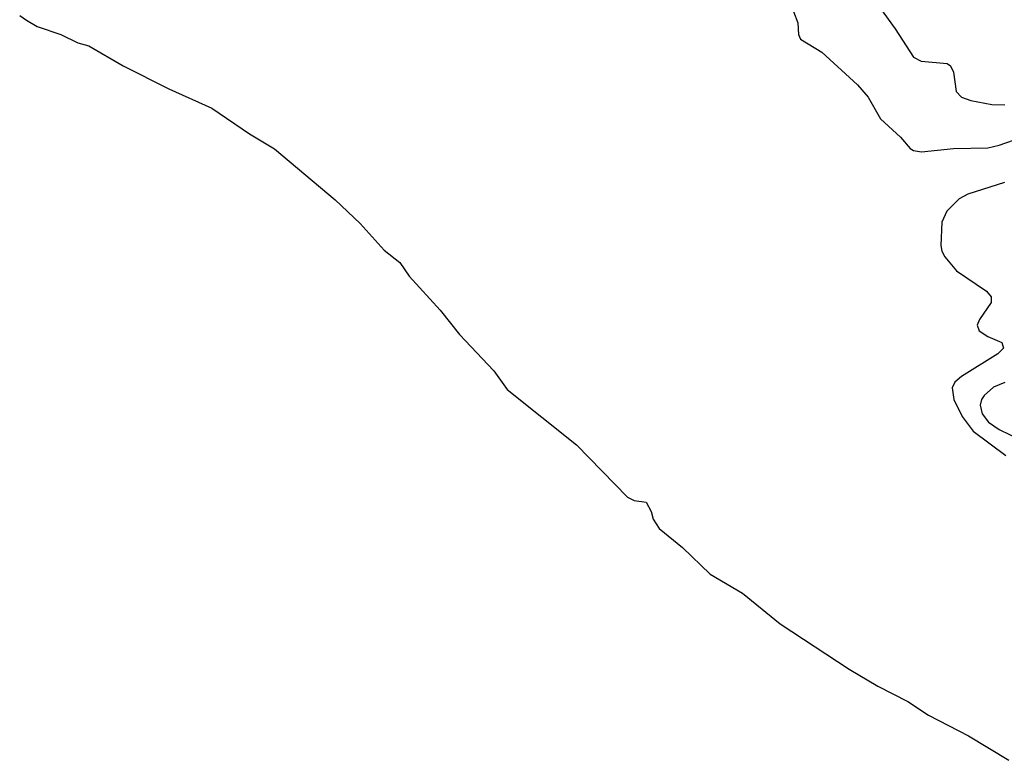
# Model space of a CAD drawing. Header units: inches. Extents: x 1552611 to 1694776, y 811966 to 917215.
# Tile 7 of 256: x 1574316 to 1577768, y 830104 to 832702. Entities that reach past the tile are written whole.
import ezdxf

# ---------------------------------------------------------------- set-up
doc = ezdxf.new("R2010")
doc.units = ezdxf.units.IN
doc.header["$MEASUREMENT"] = 0
doc.layers.add('B5873', color=7, linetype='Continuous')

msp = doc.modelspace()

# ---------------------------------------------------------------- linework, layer by layer
at = {"layer": 'B5873', "color": 5}
for points, elevation in [([(1577284.4, 832810), (1577384.9, 832670), (1577450, 832570.3), (1577475.9, 832555.9), (1577567.6, 832547.6), (1577579.4, 832539.4), (1577590, 832518), (1577599.5, 832450), (1577618, 832430), (1577650, 832417.6), (1577724.3, 832404.3), (1577770, 832403.2)], 740), ([(1577028.7, 832730), (1577044.4, 832690), (1577046.8, 832650), (1577053.5, 832633.5), (1577128.1, 832588.1), (1577253.2, 832473.2), (1577290.3, 832430), (1577334.1, 832354.1), (1577403.8, 832290), (1577438, 832250), (1577450, 832242.6), (1577477.5, 832237.5), (1577589.9, 832250.1), (1577710, 832252.4), (1577750, 832260.9), (1577850, 832296.3)], 720), ([(1574316.2, 832716.2), (1574340.3, 832700.3), (1574377.3, 832677.3), (1574461, 832650), (1574520.6, 832620.6), (1574558.9, 832610), (1574679.2, 832539.2), (1574839, 832459), (1574990, 832391.3), (1575121.5, 832301.5), (1575210, 832248.4), (1575422.3, 832070), (1575510, 831986.7), (1575593.6, 831893.6), (1575648.4, 831850), (1575681.5, 831801.5), (1575790, 831682.5), (1575857.8, 831597.8), (1575978, 831470), (1576025, 831405), (1576267.8, 831210), (1576447, 831027), (1576470, 831014.8), (1576512.4, 831010), (1576530, 830976.3), (1576536.3, 830950), (1576557.4, 830917.4), (1576639.4, 830850), (1576736.7, 830756.7), (1576850, 830690.1), (1576982.6, 830582.6), (1577224, 830424), (1577324.5, 830364.5), (1577430, 830310.1), (1577502.5, 830262.5), (1577641.8, 830190), (1577784.2, 830104.2)], 680), ([(1577768.4, 832130), (1577640.3, 832090), (1577610, 832073.6), (1577565.8, 832030), (1577548.9, 831991.1), (1577544.7, 831910), (1577548.3, 831890), (1577559.2, 831870), (1577600.7, 831820.7), (1577704.9, 831750), (1577722, 831730), (1577721.5, 831710), (1577680.8, 831650), (1577672.9, 831630), (1577679.5, 831610), (1577710, 831590.2), (1577758.7, 831570), (1577764.9, 831550), (1577744.7, 831530), (1577618, 831450), (1577593.9, 831430), (1577585.1, 831410), (1577591, 831370), (1577619.5, 831310), (1577658.5, 831258.5), (1577773.4, 831173.4)], 720), ([(1577770, 831428.7), (1577730, 831412.4), (1577696.8, 831383.2), (1577688, 831370), (1577683.7, 831350), (1577690, 831319.2), (1577712.4, 831290), (1577750, 831264), (1577826.9, 831226.9)], 740)]:
    msp.add_lwpolyline(points, dxfattribs=dict(at, elevation=elevation))

doc.saveas('drawing.dxf')
